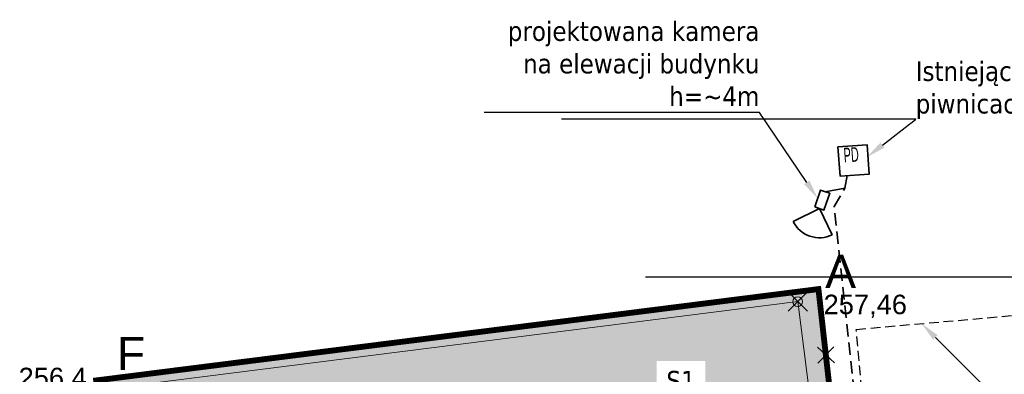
# Model space of a CAD drawing. Header units: metres. Extents: x 6555779 to 6555944, y 5573980 to 5574183.
# Tile 5 of 6: x 6555781 to 6555831, y 5574165 to 5574183. Entities that reach past the tile are written whole.
import ezdxf
from ezdxf import colors
from ezdxf.entities.mleader import LeaderData, LeaderLine
from ezdxf.math import Vec2, Vec3

# ---------------------------------------------------------------- set-up
doc = ezdxf.new("R2010")
doc.units = ezdxf.units.M
doc.header["$PDMODE"] = 35
doc.header["$PDSIZE"] = 0.5
doc.linetypes.add('Dashed', pattern=[0.75, 0.5, -0.25])
doc.linetypes.add('HIDDEN', pattern=[9.525, 6.35, -3.175])
for name, color, linetype, lineweight in [('__krawężniki', 152, 'Continuous', 30), ('__likwidacje', 1, 'Continuous', 30), ('__ogrodzenie', 7, 'FENCELINE1', 30), ('__rzędne', 4, 'Continuous', 15), ('__szraf kostka', 251, 'Continuous', 5), ('__szraf zieleń', 3, 'Continuous', 5), ('I-ee-sieci', 1, 'Dashed', 30), ('I-ee-tekst', 7, 'Continuous', 13), ('I-ee-teletechnika', 30, 'Continuous', 35)]:
    doc.layers.add(name, color=color, linetype=linetype, lineweight=lineweight)
doc.layers.add('__MGB_JT_punkty wysokościowe', color=192, linetype='Continuous')
doc.layers.add('__zakres inw.', color=7, linetype='Continuous', lineweight=0, true_color=0xf62c8b)
doc.styles.add('ELPRO', font='ARIALN.TTF')
doc.styles.add('maciek', font='tahoma.ttf', dxfattribs={"height": 1})
doc.styles.get("Standard").update_dxf_attribs({"font": 'arial.ttf'})
doc.linetypes.add('FENCELINE1', pattern='A,6.35,-2.54,[133,ltypeshp.shx,S=2.54,R=0,X=-2.54,Y=0],-2.54,25.4', length=36.83)

# ---------------------------------------------------------------- blocks, each defined once
blk = doc.blocks.new('kamera')
at = {"layer": 'I-ee-teletechnika'}
for q in [(1654.016, 1252.961), (1654.016, 1250.84)]:
    blk.add_line((1655.077, 1251.901), q, dxfattribs=at)
blk.add_lwpolyline([(1655.077, 1252.147), (1655.988, 1252.147), (1655.988, 1251.654), (1655.077, 1251.654)], close=True, dxfattribs=at)
blk.add_arc((1655.077, 1251.901), 1.5, 135, 225, dxfattribs=at)

msp = doc.modelspace()

# ---------------------------------------------------------------- hatches: boundary and pattern name
at = {"layer": '__szraf kostka', "lineweight": 18}
h = msp.add_hatch(dxfattribs=at)
h.set_pattern_fill('DOTS', color=256, scale=0.2, angle=5)
h.paths.add_polyline_path([(6555808.978, 5574141.306), (6555808.665, 5574143.787), (6555808.351, 5574146.267), (6555808.038, 5574148.747), (6555807.724, 5574151.227), (6555807.411, 5574153.708), (6555807.097, 5574156.188), (6555806.784, 5574158.668), (6555806.47, 5574161.149), (6555807.337, 5574162.266), (6555815.274, 5574163.269), (6555816.391, 5574162.402), (6555816.705, 5574159.922), (6555817.018, 5574157.442), (6555817.332, 5574154.962), (6555817.645, 5574152.481), (6555817.959, 5574150.001), (6555818.272, 5574147.521), (6555818.586, 5574145.041), (6555818.899, 5574142.56), (6555819.213, 5574140.08), (6555819.526, 5574137.6), (6555819.839, 5574135.119), (6555828.454, 5574135.914), (6555827.904, 5574140.887, -0.39413), (6555823.709, 5574144.379), (6555820.6, 5574168.982), (6555785.876, 5574164.593), (6555790.264, 5574129.87), (6555810.106, 5574132.377), (6555809.918, 5574133.866), (6555809.605, 5574136.346), (6555809.291, 5574138.826)])
h.paths.add_polyline_path([(6555792.455, 5574160.385), (6555800.392, 5574161.388), (6555801.51, 5574160.522), (6555801.823, 5574158.041), (6555802.137, 5574155.561), (6555802.45, 5574153.081), (6555802.764, 5574150.601), (6555803.077, 5574148.12), (6555803.391, 5574145.64), (6555803.704, 5574143.16), (6555804.017, 5574140.679), (6555804.331, 5574138.199), (6555803.464, 5574137.082), (6555795.527, 5574136.079), (6555794.41, 5574136.945), (6555794.096, 5574139.426), (6555793.783, 5574141.906), (6555793.469, 5574144.386), (6555793.156, 5574146.866), (6555792.843, 5574149.347), (6555792.529, 5574151.827), (6555792.216, 5574154.307), (6555791.902, 5574156.787), (6555791.589, 5574159.268)], flags=16)
at = {"layer": '__szraf zieleń', "lineweight": 18}
h = msp.add_hatch(dxfattribs=at)
h.set_pattern_fill('DOTS', color=256, scale=0.2, angle=5)
h.paths.add_polyline_path([(6555802.724, 5574126.84), (6555809.82, 5574127.71), (6555829.1, 5574130.07), (6555828.454, 5574135.914), (6555822.478, 5574135.363), (6555822.485, 5574135.305), (6555809.931, 5574133.768), (6555810.106, 5574132.377), (6555790.264, 5574129.87), (6555785.876, 5574164.593), (6555820.6, 5574168.982), (6555823.709, 5574144.379, 0.39413), (6555827.904, 5574140.887), (6555825.46, 5574162.99), (6555822.42, 5574162.86), (6555821.66, 5574169.62), (6555784.63, 5574164.94), (6555787.18, 5574145.14), (6555787.34, 5574145.17), (6555789.92, 5574125.27), (6555789.444, 5574129.242), (6555790.259, 5574129.339), (6555790.637, 5574126.182), (6555795.482, 5574126.762), (6555795.104, 5574129.919), (6555795.799, 5574130.003), (6555796.177, 5574126.845), (6555801.817, 5574127.52), (6555801.439, 5574130.678), (6555802.253, 5574130.775)])

# ---------------------------------------------------------------- linework, layer by layer
at = {"layer": '__krawężniki', "lineweight": 18}
for p, q in [((6555785.876, 5574164.593), (6555820.6, 5574168.982)), ((6555820.6, 5574168.982), (6555823.709, 5574144.379))]:
    msp.add_line(p, q, dxfattribs=at)
at = {"layer": '__likwidacje', "lineweight": 18}
for p, q in [((6555822.475, 5574165.834), (6555821.605, 5574166.646)), ((6555821.628, 5574165.826), (6555822.452, 5574166.654))]:
    msp.add_line(p, q, dxfattribs=at)
at = {"layer": '__ogrodzenie', "lineweight": 18, "ltscale": 0.07}
msp.add_line((6555784.821, 5574164.964), (6555821.66, 5574169.62), dxfattribs=at)
at = {"layer": '__rzędne', "lineweight": 18}
msp.add_point((6555820.6, 5574168.982), dxfattribs=at)
at = {"layer": '__zakres inw.', "linetype": 'HIDDEN', "lineweight": 18, "ltscale": 0.3}
msp.add_lwpolyline([(6555821.66, 5574169.62, 0.3, 0.3, 0), (6555822.42, 5574162.86, 0.3, 0.3, 0), (6555825.47, 5574162.99, 0.3, 0.3, 0), (6555829.1, 5574130.07, 0.3, 0.3, 0), (6555789.92, 5574125.27, 0.3, 0.3, 0), (6555787.295, 5574145.21, 0.3, 0.3, 0), (6555784.63, 5574164.94, 0.3, 0.3, 0), (6555821.66, 5574169.62, 0.3, 0.3, 0)], format="xyseb", dxfattribs=at)
at = {"layer": 'I-ee-sieci'}
msp.add_lwpolyline([(6555811.368, 5574162.272), (6555823.951, 5574163.713), (6555823.593, 5574167.556), (6555831.87, 5574168.29)], dxfattribs=at)

# ---------------------------------------------------------------- block references
at = {"layer": 'I-ee-teletechnika', "lineweight": 18, "rotation": 71.10212006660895}
msp.add_blockref('kamera', (6556470.078, 5572202.419), dxfattribs=at)

# ---------------------------------------------------------------- texts
at = {"layer": '__MGB_JT_punkty wysokościowe', "lineweight": 18, "char_height": 1, "width": 7.57804, "attachment_point": 1}
for s, insert in [('257,46', (6555821.925, 5574169.334)), ('256,4', (6555780.657, 5574165.591))]:
    msp.add_mtext(s, dxfattribs=dict(at, insert=insert))
at = {"layer": '__zakres inw.', "lineweight": 18, "ltscale": 8, "char_height": 1.7, "width": 7.57804, "attachment_point": 1}
for s, insert in [('A', (6555822.006, 5574171.377)), ('F', (6555785.692, 5574167.172))]:
    msp.add_mtext(s, dxfattribs=dict(at, insert=insert))
at = {"layer": 'I-ee-tekst', "color": 7, "style": 'ELPRO', "width": 0.65}
msp.add_text('PD', height=0.75, rotation=4.0515, dxfattribs=at).set_placement((6555822.978, 5574176.107))

# ---------------------------------------------------------------- next in the draw order: leaders
at = {"layer": 'I-ee-tekst', "lineweight": 18}
ml = msp.add_multileader_mtext('Standard', dxfattribs=at)
ml.set_content('projektowana kamera na elewacji budynku h=~4m', style='maciek')
ml.set_leader_properties()
ml.build(insert=Vec2(0, 0))
ml.multileader.update_dxf_attribs({"text_left_attachment_type": 5, "text_right_attachment_type": 5, "dogleg_length": 0, "arrow_head_size": 1})
ctx = ml.context
ctx.base_point, ctx.char_height, ctx.arrow_head_size, ctx.landing_gap_size, ctx.plane_origin = Vec3(6555805.64, 5574178.672), 1, 1, 0, Vec3(6555801.111, 5574185.73)
ctx.left_attachment, ctx.right_attachment, ctx.text_align_type = 5, 5, 2
notes = []
notes.append((ctx, [(0, (1, 1, 0), (6555818.634, 5574178.672), (-1, 0), 0, [(0, [(6555821.623, 5574174.262)], 0, [])])]))
ctx.mtext.insert, ctx.mtext.width, ctx.mtext.alignment, ctx.mtext.flow_direction = Vec3(6555818.634, 5574183.34), 13.96989, 3, 5
ctx.mtext.has_bg_fill, ctx.mtext.bg_color, ctx.mtext.bg_scale_factor, ctx.mtext.bg_transparency, ctx.mtext.use_window_bg_color = 1, -1027028792, 1.5, 0, 1
for ctx, leaders in notes:
    for number, flags, end, landing, length, lines in leaders:
        leader = LeaderData()
        leader.index, (leader.has_last_leader_line, leader.has_dogleg_vector, leader.attachment_direction) = number, flags
        leader.last_leader_point, leader.dogleg_vector, leader.dogleg_length = Vec3(end), Vec3(landing), length
        for number, points, colour, breaks in lines:
            line = LeaderLine()
            line.index, line.vertices, line.color, line.breaks = number, Vec3.list(points), colors.encode_raw_color(colour), breaks
            leader.lines.append(line)
        ctx.leaders.append(leader)

# ---------------------------------------------------------------- next in the draw order: linework, layer by layer
at = {"layer": 'I-ee-teletechnika', "linetype": 'HIDDEN', "ltscale": 0.1, "elevation": 0.5}
msp.add_lwpolyline([(6555814.965, 5574133.809), (6555826.657, 5574134.999), (6555822.472, 5574173.85), (6555823.005, 5574174.793)], dxfattribs=at)

# ---------------------------------------------------------------- next in the draw order: leaders
at = {"layer": 'I-ee-tekst', "lineweight": 18}
ml = msp.add_multileader_mtext('Standard', dxfattribs=at)
ml.set_content('S0 -^Iistniejący słup -^Imiejsce włączenia w instalację\xa0oświetlenia terenu szpitala', style='maciek')
ml.set_leader_properties()
ml.build(insert=Vec2(0, 0))
ml.multileader.update_dxf_attribs({"text_left_attachment_type": 5, "text_right_attachment_type": 5, "dogleg_length": 0, "arrow_head_size": 1})
ctx = ml.context
ctx.base_point, ctx.char_height, ctx.arrow_head_size, ctx.landing_gap_size, ctx.plane_origin = Vec3(6555834.368, 5574170.228), 1, 1, 0, Vec3(6555833.468, 5574182.668)
ctx.left_attachment, ctx.right_attachment = 5, 5
notes = []
notes.append((ctx, [(0, (1, 1, 0), (6555834.368, 5574170.228), (1, 0), 0, [(0, [(6555831.87, 5574168.29)], 0, [])])]))
ctx.mtext.insert, ctx.mtext.width, ctx.mtext.flow_direction = Vec3(6555834.368, 5574174.977), 21.36297, 5
ctx.mtext.has_bg_fill, ctx.mtext.bg_color, ctx.mtext.bg_scale_factor, ctx.mtext.bg_transparency, ctx.mtext.use_window_bg_color = 1, -1027028792, 1.5, 0, 1
ml = msp.add_multileader_mtext('Standard', dxfattribs=at)
ml.set_content('YKY 5x6mm² - zasilanie proj. masztów oświetleniowych', style='maciek')
ml.set_leader_properties()
ml.build(insert=Vec2(0, 0))
ml.multileader.update_dxf_attribs({"text_left_attachment_type": 5, "text_right_attachment_type": 5, "dogleg_length": 0, "arrow_head_size": 1})
ctx = ml.context
ctx.base_point, ctx.char_height, ctx.arrow_head_size, ctx.landing_gap_size, ctx.plane_origin = Vec3(6555834.368, 5574160.439), 1, 1, 0, Vec3(6555833.468, 5574172.879)
ctx.left_attachment, ctx.right_attachment = 5, 5
notes.append((ctx, [(0, (1, 1, 0), (6555834.368, 5574160.439), (1, 0), 0, [(0, [(6555826.949, 5574167.853)], 0, [])])]))
ctx.mtext.insert, ctx.mtext.width, ctx.mtext.flow_direction = Vec3(6555834.368, 5574163.476), 17.49918, 5
ctx.mtext.has_bg_fill, ctx.mtext.bg_color, ctx.mtext.bg_scale_factor, ctx.mtext.bg_transparency, ctx.mtext.use_window_bg_color = 1, -1027028792, 1.5, 0, 1
ml = msp.add_multileader_mtext('Standard', dxfattribs=at)
ml.set_content('S1', style='maciek')
ml.set_leader_properties()
ml.build(insert=Vec2(0, 0))
ml.multileader.update_dxf_attribs({"text_left_attachment_type": 5, "text_right_attachment_type": 5, "dogleg_length": 0, "arrow_head_size": 1})
ctx = ml.context
ctx.base_point, ctx.char_height, ctx.arrow_head_size, ctx.landing_gap_size, ctx.plane_origin = Vec3(6555813.866, 5574164.209), 1, 1, 0, Vec3(6555812.966, 5574176.65)
ctx.left_attachment, ctx.right_attachment = 5, 5
notes.append((ctx, [(0, (1, 1, 0), (6555813.866, 5574164.209), (1, 0), 0, [(0, [(6555811.368, 5574162.272)], 0, [])])]))
ctx.mtext.insert, ctx.mtext.width, ctx.mtext.flow_direction = Vec3(6555813.866, 5574165.428), 1.49205, 5
ctx.mtext.has_bg_fill, ctx.mtext.bg_color, ctx.mtext.bg_scale_factor, ctx.mtext.bg_transparency, ctx.mtext.use_window_bg_color = 1, -1027028792, 1.5, 0, 1
for ctx, leaders in notes:
    for number, flags, end, landing, length, lines in leaders:
        leader = LeaderData()
        leader.index, (leader.has_last_leader_line, leader.has_dogleg_vector, leader.attachment_direction) = number, flags
        leader.last_leader_point, leader.dogleg_vector, leader.dogleg_length = Vec3(end), Vec3(landing), length
        for number, points, colour, breaks in lines:
            line = LeaderLine()
            line.index, line.vertices, line.color, line.breaks = number, Vec3.list(points), colors.encode_raw_color(colour), breaks
            leader.lines.append(line)
        ctx.leaders.append(leader)

# ---------------------------------------------------------------- next in the draw order: linework, layer by layer
at = {"layer": 'I-ee-teletechnika', "linetype": 'Continuous'}
msp.add_lwpolyline([(6555822.66, 5574176.909), (6555824.156, 5574177.015), (6555824.262, 5574175.518), (6555822.766, 5574175.412)], close=True, dxfattribs=at)
at = {"layer": 'I-ee-teletechnika'}
msp.add_lwpolyline([(6555822.003, 5574174.613), (6555823.005, 5574174.793), (6555823.125, 5574175.438)], dxfattribs=at)

# ---------------------------------------------------------------- next in the draw order: leaders
at = {"layer": 'I-ee-tekst', "lineweight": 18}
ml = msp.add_multileader_mtext('Standard', dxfattribs=at)
ml.set_content('Istniejąca szafka PD w piwnicach bud. nr 7', style='maciek')
ml.set_leader_properties()
ml.build(insert=Vec2(0, 0))
ml.multileader.update_dxf_attribs({"text_left_attachment_type": 5, "text_right_attachment_type": 5, "dogleg_length": 0, "arrow_head_size": 1})
ctx = ml.context
ctx.base_point, ctx.char_height, ctx.arrow_head_size, ctx.landing_gap_size, ctx.plane_origin = Vec3(6555826.647, 5574178.323), 1, 1, 0, Vec3(6555825.746, 5574190.763)
ctx.left_attachment, ctx.right_attachment = 5, 5
notes = []
notes.append((ctx, [(0, (1, 1, 0), (6555826.647, 5574178.323), (1, 0), 0, [(0, [(6555824.149, 5574176.385)], 0, [])])]))
ctx.mtext.insert, ctx.mtext.width, ctx.mtext.flow_direction = Vec3(6555826.647, 5574181.287), 17.9723, 5
ctx.mtext.has_bg_fill, ctx.mtext.bg_color, ctx.mtext.bg_scale_factor, ctx.mtext.bg_transparency, ctx.mtext.use_window_bg_color = 1, -1027028792, 1.5, 0, 1
for ctx, leaders in notes:
    for number, flags, end, landing, length, lines in leaders:
        leader = LeaderData()
        leader.index, (leader.has_last_leader_line, leader.has_dogleg_vector, leader.attachment_direction) = number, flags
        leader.last_leader_point, leader.dogleg_vector, leader.dogleg_length = Vec3(end), Vec3(landing), length
        for number, points, colour, breaks in lines:
            line = LeaderLine()
            line.index, line.vertices, line.color, line.breaks = number, Vec3.list(points), colors.encode_raw_color(colour), breaks
            leader.lines.append(line)
        ctx.leaders.append(leader)

doc.saveas('drawing.dxf')
